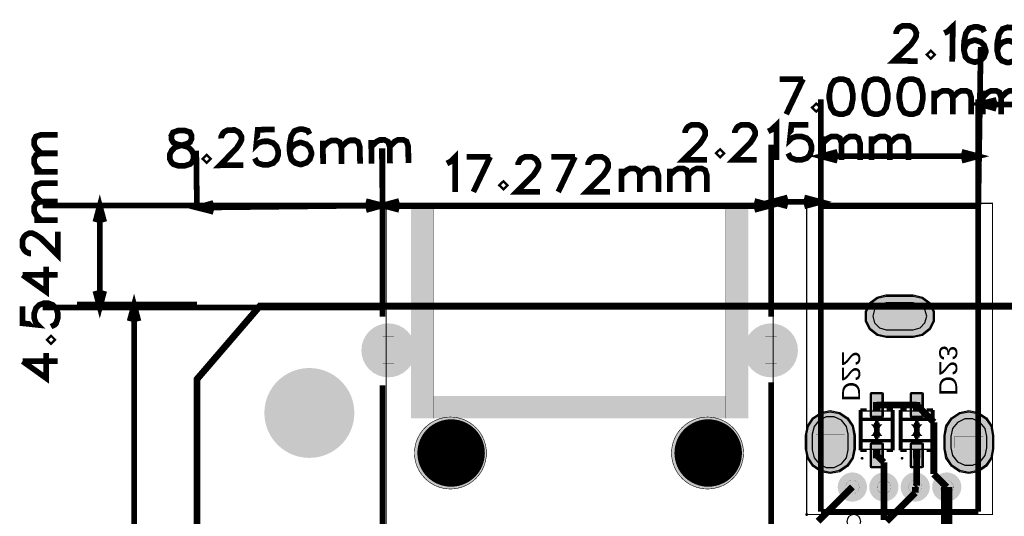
# Model space of a CAD drawing. Header units: millimetres. Extents: x -8 to 125, y -6 to 113.
# Tile 69 of 142: x -8 to 36, y 91 to 113. Entities that reach past the tile are written whole.
import ezdxf
from ezdxf.enums import TextEntityAlignment as Align

# ---------------------------------------------------------------- set-up
doc = ezdxf.new("R2010")
doc.units = ezdxf.units.MM
for name, color, linetype, true_color in [('Board Outline Layer', 7, 'Continuous', 0xff00ff), ('Bottom Layer', 7, 'Continuous', 0x0000ff), ('Bottom Paste Mask Layer', 7, 'Continuous', 0x800000), ('Bottom Silkscreen Layer', 7, 'Continuous', 0x66cc33), ('Bottom Solder Mask Layer', 7, 'Continuous', 0xaa00ff), ('Component Marking Layer', 7, 'Continuous', 0x66ffcc), ('Component Shape Layer', 7, 'Continuous', 0x00cccc), ('Document Layer', 7, 'Continuous', 0xffffff), ('Hole Layer', 7, 'Continuous', 0x222222), ('Multi-Layer', 7, 'Continuous', 0xc0c0c0), ('Pin Floating Layer', 7, 'Continuous', 0xff99ff), ('Pin Soldering Layer', 7, 'Continuous', 0xcc9999), ('Top Layer', 7, 'Continuous', 0xff0000), ('Top Paste Mask Layer', 7, 'Continuous', 0x808080), ('Top Silkscreen Layer', 7, 'Continuous', 0xffcc00), ('Top Solder Mask Layer', 7, 'Continuous', 0x800080)]:
    doc.layers.add(name, color=color, linetype=linetype, true_color=true_color)
doc.styles.get("Standard").update_dxf_attribs({"font": 'arial.ttf'})

msp = doc.modelspace()

# ---------------------------------------------------------------- hatches: boundary and pattern name
at = {"layer": 'Bottom Layer'}
for points in [[(30.652, 98.658), (30.262, 98.747), (29.949, 98.997), (29.775, 99.358), (29.775, 99.758), (29.949, 100.119), (30.262, 100.369), (30.652, 100.458), (31.852, 100.458), (32.243, 100.369), (32.556, 100.119), (32.73, 99.758), (32.73, 99.358), (32.556, 98.997), (32.243, 98.747), (31.852, 98.658)], [(7.363, 98.041, 1), (9.663, 98.041, 1)], [(24.373, 98.041, 1), (26.673, 98.041, 1)], [(29.981, 95.113), (30.471, 95.113), (30.471, 96.098), (29.981, 96.098)], [(31.759, 95.113), (32.249, 95.113), (32.249, 96.098), (31.759, 96.098)], [(27.111, 94.257), (27.191, 94.659), (27.419, 95), (27.759, 95.227), (28.161, 95.307), (28.563, 95.227), (28.903, 95), (29.131, 94.659), (29.211, 94.257), (29.211, 93.657), (29.131, 93.255), (28.903, 92.915), (28.563, 92.687), (28.161, 92.607), (27.759, 92.687), (27.419, 92.915), (27.191, 93.255), (27.111, 93.657)], [(33.273, 94.257), (33.353, 94.659), (33.581, 95), (33.921, 95.227), (34.323, 95.307), (34.725, 95.227), (35.066, 95), (35.293, 94.659), (35.373, 94.257), (35.373, 93.657), (35.293, 93.255), (35.066, 92.915), (34.725, 92.687), (34.323, 92.607), (33.921, 92.687), (33.581, 92.915), (33.353, 93.255), (33.273, 93.657)], [(29.981, 92.878), (30.471, 92.878), (30.471, 93.863), (29.981, 93.863)], [(31.759, 92.878), (32.249, 92.878), (32.249, 93.863), (31.759, 93.863)], [(28.544, 91.958, 1), (29.744, 91.958, 1)], [(29.944, 91.958, 1), (31.144, 91.958, 1)], [(31.341, 91.958, 1), (32.541, 91.958, 1)], [(32.74, 91.958, 1), (33.94, 91.958, 1)]]:
    msp.add_hatch(color=256, dxfattribs=at).paths.add_polyline_path(points)
at = {"layer": 'Bottom Paste Mask Layer'}
for points in [[(29.981, 95.113), (30.471, 95.113), (30.471, 96.098), (29.981, 96.098)], [(31.759, 95.113), (32.249, 95.113), (32.249, 96.098), (31.759, 96.098)], [(29.981, 92.878), (30.471, 92.878), (30.471, 93.863), (29.981, 93.863)], [(31.759, 92.878), (32.249, 92.878), (32.249, 93.863), (31.759, 93.863)]]:
    msp.add_hatch(color=256, dxfattribs=at).paths.add_polyline_path(points)
at = {"layer": 'Bottom Solder Mask Layer'}
for points in [[(29.981, 95.062), (30.471, 95.062), (30.507, 95.077), (30.522, 95.113), (30.522, 96.098), (30.507, 96.134), (30.471, 96.149), (29.981, 96.149), (29.945, 96.134), (29.93, 96.098), (29.93, 95.113), (29.945, 95.077)], [(31.759, 95.062), (32.249, 95.062), (32.285, 95.077), (32.3, 95.113), (32.3, 96.098), (32.285, 96.134), (32.249, 96.149), (31.759, 96.149), (31.723, 96.134), (31.708, 96.098), (31.708, 95.113), (31.723, 95.077)], [(29.981, 92.827), (30.471, 92.827), (30.507, 92.842), (30.522, 92.878), (30.522, 93.863), (30.507, 93.899), (30.471, 93.914), (29.981, 93.914), (29.945, 93.899), (29.93, 93.863), (29.93, 92.878), (29.945, 92.842)], [(31.759, 92.827), (32.249, 92.827), (32.285, 92.842), (32.3, 92.878), (32.3, 93.863), (32.285, 93.899), (32.249, 93.914), (31.759, 93.914), (31.723, 93.899), (31.708, 93.863), (31.708, 92.878), (31.723, 92.842)]]:
    msp.add_hatch(color=256, dxfattribs=at).paths.add_polyline_path(points)
at = {"layer": 'Component Marking Layer'}
for points in [[(29.516, 93.238, 1), (29.636, 93.238, 1)], [(31.294, 93.238, 1), (31.414, 93.238, 1)], [(27.051, 90.731, 1), (27.171, 90.731, 1)]]:
    msp.add_hatch(color=256, dxfattribs=at).paths.add_polyline_path(points)
at = {"layer": 'Document Layer'}
for points in [[(9.518, 104.511), (9.518, 95.011), (10.518, 95.011), (10.518, 104.511)], [(24.518, 104.511), (24.518, 95.011), (23.518, 95.011), (23.518, 104.511)], [(10.518, 95.011), (23.518, 95.011), (23.518, 96.011), (10.518, 96.011)], [(29.972, 94.742), (30.48, 94.742), (30.226, 94.488)], [(31.75, 94.742), (32.258, 94.742), (32.004, 94.488)], [(30.48, 94.234), (29.972, 94.234), (30.226, 94.488)], [(32.258, 94.234), (31.75, 94.234), (32.004, 94.488)]]:
    msp.add_hatch(color=256, dxfattribs=at).paths.add_polyline_path(points)
at = {"layer": 'Hole Layer'}
for points in [[(30.652, 100.158), (30.352, 100.077), (30.133, 99.858), (30.052, 99.558), (30.133, 99.258), (30.352, 99.038), (30.652, 98.958), (31.852, 98.958), (32.152, 99.038), (32.372, 99.258), (32.452, 99.558), (32.372, 99.858), (32.152, 100.077), (31.852, 100.158)], [(7.663, 98.041, 1), (9.363, 98.041, 1)], [(24.673, 98.041, 1), (26.373, 98.041, 1)], [(28.96, 94.308), (28.881, 94.655), (28.659, 94.934), (28.338, 95.088), (27.982, 95.088), (27.661, 94.934), (27.439, 94.655), (27.36, 94.308), (27.36, 93.608), (27.439, 93.261), (27.661, 92.983), (27.982, 92.828), (28.338, 92.828), (28.659, 92.983), (28.881, 93.261), (28.96, 93.608)], [(35.122, 94.208), (35.043, 94.555), (34.821, 94.834), (34.5, 94.988), (34.144, 94.988), (33.823, 94.834), (33.601, 94.555), (33.522, 94.208), (33.522, 93.708), (33.601, 93.361), (33.823, 93.083), (34.144, 92.928), (34.5, 92.928), (34.821, 93.083), (35.043, 93.361), (35.122, 93.708)], [(28.744, 91.958, 1), (29.544, 91.958, 1)], [(30.144, 91.958, 1), (30.944, 91.958, 1)], [(31.541, 91.958, 1), (32.341, 91.958, 1)], [(32.94, 91.958, 1), (33.74, 91.958, 1)]]:
    msp.add_hatch(color=256, dxfattribs=at).paths.add_polyline_path(points)
at = {"layer": 'Multi-Layer'}
for points in [[(30.652, 98.658), (30.262, 98.747), (29.949, 98.997), (29.775, 99.358), (29.775, 99.758), (29.949, 100.119), (30.262, 100.369), (30.652, 100.458), (31.852, 100.458), (32.243, 100.369), (32.556, 100.119), (32.73, 99.758), (32.73, 99.358), (32.556, 98.997), (32.243, 98.747), (31.852, 98.658)], [(30.652, 98.658), (30.262, 98.747), (29.949, 98.997), (29.775, 99.358), (29.775, 99.758), (29.949, 100.119), (30.262, 100.369), (30.652, 100.458), (31.852, 100.458), (32.243, 100.369), (32.556, 100.119), (32.73, 99.758), (32.73, 99.358), (32.556, 98.997), (32.243, 98.747), (31.852, 98.658)], [(30.652, 98.658), (30.262, 98.747), (29.949, 98.997), (29.775, 99.358), (29.775, 99.758), (29.949, 100.119), (30.262, 100.369), (30.652, 100.458), (31.852, 100.458), (32.243, 100.369), (32.556, 100.119), (32.73, 99.758), (32.73, 99.358), (32.556, 98.997), (32.243, 98.747), (31.852, 98.658)], [(7.363, 98.041, 1), (9.663, 98.041, 1)], [(7.363, 98.041, 1), (9.663, 98.041, 1)], [(7.363, 98.041, 1), (9.663, 98.041, 1)], [(24.373, 98.041, 1), (26.673, 98.041, 1)], [(24.373, 98.041, 1), (26.673, 98.041, 1)], [(24.373, 98.041, 1), (26.673, 98.041, 1)], [(3, 95.254, 1), (7, 95.254, 1)], [(9.673, 93.471, 1), (12.873, 93.471, 1)], [(21.103, 93.471, 1), (24.303, 93.471, 1)], [(27.111, 94.257), (27.191, 94.659), (27.419, 95), (27.759, 95.227), (28.161, 95.307), (28.563, 95.227), (28.903, 95), (29.131, 94.659), (29.211, 94.257), (29.211, 93.657), (29.131, 93.255), (28.903, 92.915), (28.563, 92.687), (28.161, 92.607), (27.759, 92.687), (27.419, 92.915), (27.191, 93.255), (27.111, 93.657)], [(27.111, 94.257), (27.191, 94.659), (27.419, 95), (27.759, 95.227), (28.161, 95.307), (28.563, 95.227), (28.903, 95), (29.131, 94.659), (29.211, 94.257), (29.211, 93.657), (29.131, 93.255), (28.903, 92.915), (28.563, 92.687), (28.161, 92.607), (27.759, 92.687), (27.419, 92.915), (27.191, 93.255), (27.111, 93.657)], [(27.111, 94.257), (27.191, 94.659), (27.419, 95), (27.759, 95.227), (28.161, 95.307), (28.563, 95.227), (28.903, 95), (29.131, 94.659), (29.211, 94.257), (29.211, 93.657), (29.131, 93.255), (28.903, 92.915), (28.563, 92.687), (28.161, 92.607), (27.759, 92.687), (27.419, 92.915), (27.191, 93.255), (27.111, 93.657)], [(33.273, 94.257), (33.353, 94.659), (33.581, 95), (33.921, 95.227), (34.323, 95.307), (34.725, 95.227), (35.066, 95), (35.293, 94.659), (35.373, 94.257), (35.373, 93.657), (35.293, 93.255), (35.066, 92.915), (34.725, 92.687), (34.323, 92.607), (33.921, 92.687), (33.581, 92.915), (33.353, 93.255), (33.273, 93.657)], [(33.273, 94.257), (33.353, 94.659), (33.581, 95), (33.921, 95.227), (34.323, 95.307), (34.725, 95.227), (35.066, 95), (35.293, 94.659), (35.373, 94.257), (35.373, 93.657), (35.293, 93.255), (35.066, 92.915), (34.725, 92.687), (34.323, 92.607), (33.921, 92.687), (33.581, 92.915), (33.353, 93.255), (33.273, 93.657)], [(33.273, 94.257), (33.353, 94.659), (33.581, 95), (33.921, 95.227), (34.323, 95.307), (34.725, 95.227), (35.066, 95), (35.293, 94.659), (35.373, 94.257), (35.373, 93.657), (35.293, 93.255), (35.066, 92.915), (34.725, 92.687), (34.323, 92.607), (33.921, 92.687), (33.581, 92.915), (33.353, 93.255), (33.273, 93.657)], [(28.544, 91.958, 1), (29.744, 91.958, 1)], [(28.544, 91.958, 1), (29.744, 91.958, 1)], [(28.544, 91.958, 1), (29.744, 91.958, 1)], [(29.944, 91.958, 1), (31.144, 91.958, 1)], [(29.944, 91.958, 1), (31.144, 91.958, 1)], [(29.944, 91.958, 1), (31.144, 91.958, 1)], [(31.341, 91.958, 1), (32.541, 91.958, 1)], [(31.341, 91.958, 1), (32.541, 91.958, 1)], [(31.341, 91.958, 1), (32.541, 91.958, 1)], [(32.74, 91.958, 1), (33.94, 91.958, 1)], [(32.74, 91.958, 1), (33.94, 91.958, 1)], [(32.74, 91.958, 1), (33.94, 91.958, 1)]]:
    msp.add_hatch(color=256, dxfattribs=at).paths.add_polyline_path(points)
at = {"layer": 'Pin Floating Layer'}
for points in [[(30.064, 95.328), (30.389, 95.328), (30.389, 95.448), (30.064, 95.448)], [(31.842, 95.328), (32.167, 95.328), (32.167, 95.448), (31.842, 95.448)], [(30.064, 93.528), (30.389, 93.528), (30.389, 93.648), (30.064, 93.648)], [(31.842, 93.528), (32.167, 93.528), (32.167, 93.648), (31.842, 93.648)]]:
    msp.add_hatch(color=256, dxfattribs=at).paths.add_polyline_path(points)
at = {"layer": 'Pin Soldering Layer'}
for points in [[(30.652, 100.038), (31.852, 100.038), (31.852, 99.078), (30.652, 99.078)], [(8.263, 97.441), (8.263, 98.641), (8.763, 98.641), (8.763, 97.441)], [(25.273, 97.441), (25.273, 98.641), (25.773, 98.641), (25.773, 97.441)], [(30.064, 95.438), (30.389, 95.438), (30.389, 95.738), (30.064, 95.738)], [(31.842, 95.438), (32.167, 95.438), (32.167, 95.738), (31.842, 95.738)], [(28.802, 94.308), (28.802, 93.608), (27.522, 93.608), (27.522, 94.308)], [(34.962, 94.208), (34.962, 93.708), (33.682, 93.708), (33.682, 94.208)], [(30.064, 93.238), (30.389, 93.238), (30.389, 93.538), (30.064, 93.538)], [(31.842, 93.238), (32.167, 93.238), (32.167, 93.538), (31.842, 93.538)], [(28.844, 91.958, 1), (29.444, 91.958, 1)], [(30.244, 91.958, 1), (30.844, 91.958, 1)], [(31.641, 91.958, 1), (32.241, 91.958, 1)], [(33.04, 91.958, 1), (33.64, 91.958, 1)]]:
    msp.add_hatch(color=256, dxfattribs=at).paths.add_polyline_path(points)
at = {"layer": 'Top Layer'}
for points in [[(30.652, 98.658), (30.262, 98.747), (29.949, 98.997), (29.775, 99.358), (29.775, 99.758), (29.949, 100.119), (30.262, 100.369), (30.652, 100.458), (31.852, 100.458), (32.243, 100.369), (32.556, 100.119), (32.73, 99.758), (32.73, 99.358), (32.556, 98.997), (32.243, 98.747), (31.852, 98.658)], [(7.363, 98.041, 1), (9.663, 98.041, 1)], [(24.373, 98.041, 1), (26.673, 98.041, 1)], [(27.111, 94.257), (27.191, 94.659), (27.419, 95), (27.759, 95.227), (28.161, 95.307), (28.563, 95.227), (28.903, 95), (29.131, 94.659), (29.211, 94.257), (29.211, 93.657), (29.131, 93.255), (28.903, 92.915), (28.563, 92.687), (28.161, 92.607), (27.759, 92.687), (27.419, 92.915), (27.191, 93.255), (27.111, 93.657)], [(33.273, 94.257), (33.353, 94.659), (33.581, 95), (33.921, 95.227), (34.323, 95.307), (34.725, 95.227), (35.066, 95), (35.293, 94.659), (35.373, 94.257), (35.373, 93.657), (35.293, 93.255), (35.066, 92.915), (34.725, 92.687), (34.323, 92.607), (33.921, 92.687), (33.581, 92.915), (33.353, 93.255), (33.273, 93.657)], [(28.544, 91.958, 1), (29.744, 91.958, 1)], [(29.944, 91.958, 1), (31.144, 91.958, 1)], [(31.341, 91.958, 1), (32.541, 91.958, 1)], [(32.74, 91.958, 1), (33.94, 91.958, 1)]]:
    msp.add_hatch(color=256, dxfattribs=at).paths.add_polyline_path(points)
at = {"layer": 'Top Paste Mask Layer'}
for points in [[(30.652, 98.658), (30.262, 98.747), (29.949, 98.997), (29.775, 99.358), (29.775, 99.758), (29.949, 100.119), (30.262, 100.369), (30.652, 100.458), (31.852, 100.458), (32.243, 100.369), (32.556, 100.119), (32.73, 99.758), (32.73, 99.358), (32.556, 98.997), (32.243, 98.747), (31.852, 98.658)], [(7.363, 98.041, 1), (9.663, 98.041, 1)], [(24.373, 98.041, 1), (26.673, 98.041, 1)], [(27.111, 94.257), (27.191, 94.659), (27.419, 95), (27.759, 95.227), (28.161, 95.307), (28.563, 95.227), (28.903, 95), (29.131, 94.659), (29.211, 94.257), (29.211, 93.657), (29.131, 93.255), (28.903, 92.915), (28.563, 92.687), (28.161, 92.607), (27.759, 92.687), (27.419, 92.915), (27.191, 93.255), (27.111, 93.657)], [(33.273, 94.257), (33.353, 94.659), (33.581, 95), (33.921, 95.227), (34.323, 95.307), (34.725, 95.227), (35.066, 95), (35.293, 94.659), (35.373, 94.257), (35.373, 93.657), (35.293, 93.255), (35.066, 92.915), (34.725, 92.687), (34.323, 92.607), (33.921, 92.687), (33.581, 92.915), (33.353, 93.255), (33.273, 93.657)], [(28.544, 91.958, 1), (29.744, 91.958, 1)], [(29.944, 91.958, 1), (31.144, 91.958, 1)], [(31.341, 91.958, 1), (32.541, 91.958, 1)], [(32.74, 91.958, 1), (33.94, 91.958, 1)]]:
    msp.add_hatch(color=256, dxfattribs=at).paths.add_polyline_path(points)
at = {"layer": 'Top Solder Mask Layer'}
for points in [[(30.652, 98.607), (30.24, 98.701), (29.909, 98.965), (29.725, 99.346), (29.725, 99.77), (29.909, 100.151), (30.24, 100.415), (30.652, 100.509), (31.852, 100.509), (32.265, 100.415), (32.596, 100.151), (32.779, 99.77), (32.779, 99.346), (32.596, 98.965), (32.265, 98.701), (31.852, 98.607)], [(7.312, 98.041, 1), (9.714, 98.041, 1)], [(24.322, 98.041, 1), (26.724, 98.041, 1)], [(27.06, 94.257), (27.144, 94.679), (27.383, 95.036), (27.74, 95.274), (28.161, 95.358), (28.582, 95.274), (28.939, 95.036), (29.178, 94.679), (29.262, 94.257), (29.262, 93.657), (29.178, 93.236), (28.939, 92.879), (28.582, 92.64), (28.161, 92.557), (27.74, 92.64), (27.383, 92.879), (27.144, 93.236), (27.06, 93.657)], [(33.222, 94.257), (33.306, 94.679), (33.545, 95.036), (33.902, 95.274), (34.323, 95.358), (34.744, 95.274), (35.101, 95.036), (35.34, 94.679), (35.424, 94.257), (35.424, 93.657), (35.34, 93.236), (35.101, 92.879), (34.744, 92.64), (34.323, 92.557), (33.902, 92.64), (33.545, 92.879), (33.306, 93.236), (33.222, 93.657)], [(28.493, 91.958, 1), (29.795, 91.958, 1)], [(29.893, 91.958, 1), (31.194, 91.958, 1)], [(31.29, 91.958, 1), (32.591, 91.958, 1)], [(32.689, 91.958, 1), (33.991, 91.958, 1)]]:
    msp.add_hatch(color=256, dxfattribs=at).paths.add_polyline_path(points)

# ---------------------------------------------------------------- linework, layer by layer
at = {"layer": 'Board Outline Layer', "const_width": 0.3}
msp.add_lwpolyline([(2.794, 100.008), (116.078, 100.008), (118.746, 97.536), (118.746, 3.262), (115.042, 0.008), (2.754, 0.008), (0, 3.262), (0, 96.754)], close=True, dxfattribs=at)
at = {"layer": 'Bottom Layer'}
for points in [[(30.652, 98.658), (30.262, 98.747), (29.949, 98.997), (29.775, 99.358), (29.775, 99.758), (29.949, 100.119), (30.262, 100.369), (30.652, 100.458), (31.852, 100.458), (32.243, 100.369), (32.556, 100.119), (32.73, 99.758), (32.73, 99.358), (32.556, 98.997), (32.243, 98.747), (31.852, 98.658)], [(29.981, 95.113), (30.471, 95.113), (30.471, 96.098), (29.981, 96.098)], [(31.759, 95.113), (32.249, 95.113), (32.249, 96.098), (31.759, 96.098)], [(27.111, 94.257), (27.191, 94.659), (27.419, 95), (27.759, 95.227), (28.161, 95.307), (28.563, 95.227), (28.903, 95), (29.131, 94.659), (29.211, 94.257), (29.211, 93.657), (29.131, 93.255), (28.903, 92.915), (28.563, 92.687), (28.161, 92.607), (27.759, 92.687), (27.419, 92.915), (27.191, 93.255), (27.111, 93.657)], [(33.273, 94.257), (33.353, 94.659), (33.581, 95), (33.921, 95.227), (34.323, 95.307), (34.725, 95.227), (35.066, 95), (35.293, 94.659), (35.373, 94.257), (35.373, 93.657), (35.293, 93.255), (35.066, 92.915), (34.725, 92.687), (34.323, 92.607), (33.921, 92.687), (33.581, 92.915), (33.353, 93.255), (33.273, 93.657)], [(29.981, 92.878), (30.471, 92.878), (30.471, 93.863), (29.981, 93.863)], [(31.759, 92.878), (32.249, 92.878), (32.249, 93.863), (31.759, 93.863)]]:
    msp.add_lwpolyline(points, close=True, dxfattribs=at)
for points, const_width in [([(32.004, 95.606), (30.226, 95.606)], 0.3), ([(32.766, 94.844), (32.004, 95.606)], 0.3), ([(32.766, 92.532), (32.766, 94.844)], 0.3), ([(30.544, 93.053), (30.226, 93.371)], 0.3), ([(32.004, 93.371), (32.004, 92.022)], 0.3), ([(30.544, 91.958), (30.544, 93.053)], 0.3), ([(33.34, 91.958), (32.766, 92.532)], 0.3), ([(29.144, 91.958), (27.62, 90.434)], 0.3), ([(32.004, 92.022), (31.941, 91.958)], 0.3), ([(31.941, 91.958), (31.941, 91.704)], 0.3), ([(33.34, 88.125), (33.34, 91.958)], 0.5), ([(31.941, 91.704), (30.66, 90.424)], 0.3)]:
    msp.add_lwpolyline(points, dxfattribs=dict(at, const_width=const_width))
at = {"layer": 'Bottom Paste Mask Layer'}
for points in [[(29.981, 95.113), (30.471, 95.113), (30.471, 96.098), (29.981, 96.098)], [(31.759, 95.113), (32.249, 95.113), (32.249, 96.098), (31.759, 96.098)], [(29.981, 92.878), (30.471, 92.878), (30.471, 93.863), (29.981, 93.863)], [(31.759, 92.878), (32.249, 92.878), (32.249, 93.863), (31.759, 93.863)]]:
    msp.add_lwpolyline(points, close=True, dxfattribs=at)
at = {"layer": 'Bottom Silkscreen Layer'}
for points, const_width in [([(29.5, 95.389), (29.778, 95.389)], 0.152), ([(29.5, 95.389), (29.5, 93.587)], 0.152), ([(29.5, 95.389), (29.778, 95.389)], 0.152), ([(29.5, 95.389), (29.5, 93.587)], 0.152), ([(30.952, 95.389), (30.674, 95.389)], 0.152), ([(30.952, 95.389), (30.674, 95.389)], 0.152), ([(30.952, 95.389), (30.952, 93.587)], 0.152), ([(30.952, 95.389), (30.952, 93.587)], 0.152), ([(31.278, 95.389), (31.556, 95.389)], 0.152), ([(31.278, 95.389), (31.278, 93.587)], 0.152), ([(31.278, 95.389), (31.556, 95.389)], 0.152), ([(31.278, 95.389), (31.278, 93.587)], 0.152), ([(32.73, 95.389), (32.452, 95.389)], 0.152), ([(32.73, 95.389), (32.452, 95.389)], 0.152), ([(32.73, 95.389), (32.73, 93.587)], 0.152), ([(32.73, 95.389), (32.73, 93.587)], 0.152), ([(29.5, 94.971), (30.952, 94.971)], 0.152), ([(29.5, 94.971), (30.952, 94.971)], 0.152), ([(30.226, 94.021), (30.229, 94.971)], 0.154), ([(30.226, 94.021), (30.229, 94.971)], 0.154), ([(31.278, 94.971), (32.73, 94.971)], 0.152), ([(31.278, 94.971), (32.73, 94.971)], 0.152), ([(32.004, 94.021), (32.007, 94.971)], 0.154), ([(32.004, 94.021), (32.007, 94.971)], 0.154), ([(30.353, 94.742), (30.099, 94.742)], 0.154), ([(30.099, 94.742), (30.223, 94.49)], 0.154), ([(30.353, 94.742), (30.099, 94.742)], 0.154), ([(30.099, 94.742), (30.223, 94.49)], 0.154), ([(30.353, 94.488), (30.099, 94.488)], 0.154), ([(30.353, 94.488), (30.099, 94.488)], 0.154), ([(30.226, 94.485), (30.099, 94.234)], 0.154), ([(30.226, 94.485), (30.099, 94.234)], 0.154), ([(30.226, 94.491), (30.353, 94.742)], 0.154), ([(30.226, 94.491), (30.353, 94.742)], 0.154), ([(30.226, 94.615), (30.226, 94.485)], 0.154), ([(30.226, 94.615), (30.226, 94.485)], 0.154), ([(30.226, 94.361), (30.226, 94.491)], 0.154), ([(30.226, 94.361), (30.226, 94.491)], 0.154), ([(30.353, 94.234), (30.229, 94.486)], 0.154), ([(30.353, 94.234), (30.229, 94.486)], 0.154), ([(32.131, 94.742), (31.877, 94.742)], 0.154), ([(31.877, 94.742), (32.001, 94.49)], 0.154), ([(32.131, 94.742), (31.877, 94.742)], 0.154), ([(31.877, 94.742), (32.001, 94.49)], 0.154), ([(32.131, 94.488), (31.877, 94.488)], 0.154), ([(32.131, 94.488), (31.877, 94.488)], 0.154), ([(32.004, 94.485), (31.877, 94.234)], 0.154), ([(32.004, 94.485), (31.877, 94.234)], 0.154), ([(32.004, 94.491), (32.131, 94.742)], 0.154), ([(32.004, 94.491), (32.131, 94.742)], 0.154), ([(32.004, 94.615), (32.004, 94.485)], 0.154), ([(32.004, 94.615), (32.004, 94.485)], 0.154), ([(32.004, 94.361), (32.004, 94.491)], 0.154), ([(32.004, 94.361), (32.004, 94.491)], 0.154), ([(32.131, 94.234), (32.007, 94.486)], 0.154), ([(32.131, 94.234), (32.007, 94.486)], 0.154), ([(30.099, 94.234), (30.353, 94.234)], 0.154), ([(30.099, 94.234), (30.353, 94.234)], 0.154), ([(31.877, 94.234), (32.131, 94.234)], 0.154), ([(31.877, 94.234), (32.131, 94.234)], 0.154), ([(29.5, 94.021), (30.952, 94.021)], 0.152), ([(29.5, 94.021), (30.952, 94.021)], 0.152), ([(31.278, 94.021), (32.73, 94.021)], 0.152), ([(31.278, 94.021), (32.73, 94.021)], 0.152), ([(29.5, 93.587), (29.778, 93.587)], 0.152), ([(29.5, 93.587), (29.778, 93.587)], 0.152), ([(30.952, 93.587), (30.674, 93.587)], 0.152), ([(30.952, 93.587), (30.674, 93.587)], 0.152), ([(31.278, 93.587), (31.556, 93.587)], 0.152), ([(31.278, 93.587), (31.556, 93.587)], 0.152), ([(32.73, 93.587), (32.452, 93.587)], 0.152), ([(32.73, 93.587), (32.452, 93.587)], 0.152)]:
    msp.add_lwpolyline(points, dxfattribs=dict(at, const_width=const_width))
at = {"layer": 'Bottom Solder Mask Layer'}
for points in [[(29.981, 95.062), (30.471, 95.062), (30.507, 95.077), (30.522, 95.113), (30.522, 96.098), (30.507, 96.134), (30.471, 96.149), (29.981, 96.149), (29.945, 96.134), (29.93, 96.098), (29.93, 95.113), (29.945, 95.077)], [(31.759, 95.062), (32.249, 95.062), (32.285, 95.077), (32.3, 95.113), (32.3, 96.098), (32.285, 96.134), (32.249, 96.149), (31.759, 96.149), (31.723, 96.134), (31.708, 96.098), (31.708, 95.113), (31.723, 95.077)], [(29.981, 92.827), (30.471, 92.827), (30.507, 92.842), (30.522, 92.878), (30.522, 93.863), (30.507, 93.899), (30.471, 93.914), (29.981, 93.914), (29.945, 93.899), (29.93, 93.863), (29.93, 92.878), (29.945, 92.842)], [(31.759, 92.827), (32.249, 92.827), (32.285, 92.842), (32.3, 92.878), (32.3, 93.863), (32.285, 93.899), (32.249, 93.914), (31.759, 93.914), (31.723, 93.899), (31.708, 93.863), (31.708, 92.878), (31.723, 92.842)]]:
    msp.add_lwpolyline(points, close=True, dxfattribs=at)
at = {"layer": 'Component Marking Layer', "const_width": 0.00508}
for points in [[(29.516, 93.238, 1), (29.636, 93.238, 1)], [(31.294, 93.238, 1), (31.414, 93.238, 1)], [(27.051, 90.731, 1), (27.171, 90.731, 1)]]:
    msp.add_lwpolyline(points, format="xyb", close=True, dxfattribs=at)
at = {"layer": 'Component Shape Layer', "const_width": 0.0508}
for points in [[(8.418, 75.861), (8.418, 104.361), (25.618, 104.361), (25.618, 75.861)], [(8.418, 75.861), (8.418, 104.361), (25.618, 104.361), (25.618, 75.861)], [(35.373, 90.731), (27.111, 90.731), (27.111, 104.585), (35.373, 104.585)], [(35.373, 90.731), (27.111, 90.731), (27.111, 104.585), (35.373, 104.585)], [(29.576, 93.638), (30.876, 93.638), (30.876, 95.338), (29.576, 95.338)], [(29.576, 93.638), (30.876, 93.638), (30.876, 95.338), (29.576, 95.338)], [(31.354, 93.638), (32.654, 93.638), (32.654, 95.338), (31.354, 95.338)], [(31.354, 93.638), (32.654, 93.638), (32.654, 95.338), (31.354, 95.338)]]:
    msp.add_lwpolyline(points, close=True, dxfattribs=at)
at = {"layer": 'Document Layer', "const_width": 0.254}
for points in [[(31.089, 112.121), (31.09, 112.195), (31.169, 112.344), (31.243, 112.416), (31.394, 112.488), (31.691, 112.483), (31.84, 112.407), (31.915, 112.332), (31.987, 112.181), (31.984, 112.031), (31.908, 111.883), (31.755, 111.661), (30.997, 110.929), (32.041, 110.913)], [(33.231, 112.162), (33.382, 112.234), (33.609, 112.454), (33.585, 110.889)], [(35.01, 112.209), (34.939, 112.36), (34.716, 112.437), (34.566, 112.439), (34.342, 112.369), (34.188, 112.148), (34.109, 111.775), (34.103, 111.402), (34.173, 111.104), (34.32, 110.952), (34.543, 110.875), (34.619, 110.873), (34.843, 110.944), (34.993, 111.091), (35.073, 111.314), (35.074, 111.387), (35.001, 111.612), (34.856, 111.764), (34.633, 111.841), (34.557, 111.842), (34.333, 111.772), (34.181, 111.624), (34.103, 111.402)], [(36.491, 112.186), (36.419, 112.337), (36.197, 112.414), (36.047, 112.417), (35.822, 112.346), (35.669, 112.125), (35.59, 111.753), (35.584, 111.38), (35.653, 111.081), (35.801, 110.929), (36.023, 110.852), (36.097, 110.851), (36.324, 110.921), (36.474, 111.069), (36.553, 111.291), (36.554, 111.365), (36.481, 111.589), (36.336, 111.741), (36.112, 111.819), (36.038, 111.82), (35.813, 111.749), (35.661, 111.602), (35.584, 111.38)], [(34.742, 104.458), (34.85, 111.541)], [(25.905, 110.114), (26.949, 110.114)], [(26.949, 110.114), (26.205, 108.55)], [(32.786, 109.594), (32.786, 108.55)], [(32.786, 109.294), (33.01, 109.517), (33.16, 109.594), (33.383, 109.594), (33.533, 109.517), (33.607, 109.294), (33.607, 108.55)], [(33.607, 109.294), (33.83, 109.517), (33.98, 109.594), (34.204, 109.594), (34.353, 109.517), (34.427, 109.294), (34.427, 108.55)], [(34.938, 109.594), (34.938, 108.55)], [(34.938, 109.294), (35.161, 109.517), (35.311, 109.594), (35.535, 109.594), (35.684, 109.517), (35.758, 109.294), (35.758, 108.55)], [(35.758, 109.294), (35.982, 109.517), (36.131, 109.594), (36.355, 109.594), (36.505, 109.517), (36.578, 109.294), (36.578, 108.55)], [(27.742, 104.458), (27.742, 109.22)], [(34.811, 109.001), (35.55, 109.187), (34.811, 109.001), (35.544, 108.792)], [(34.742, 104.458), (34.742, 109.22)], [(34.811, 109.001), (36.977, 108.968)], [(21.707, 107.711), (21.707, 107.785), (21.783, 107.935), (21.857, 108.009), (22.007, 108.082), (22.304, 108.082), (22.454, 108.009), (22.53, 107.935), (22.604, 107.785), (22.604, 107.635), (22.53, 107.485), (22.38, 107.262), (21.633, 106.518), (22.677, 106.518)], [(23.922, 107.711), (23.922, 107.785), (23.998, 107.935), (24.072, 108.009), (24.221, 108.082), (24.519, 108.082), (24.669, 108.009), (24.745, 107.935), (24.818, 107.785), (24.818, 107.635), (24.745, 107.485), (24.595, 107.262), (23.848, 106.518), (24.892, 106.518)], [(25.403, 107.785), (25.552, 107.859), (25.776, 108.082), (25.776, 106.518)], [(27.183, 108.082), (26.436, 108.082), (26.363, 107.412), (26.436, 107.485), (26.66, 107.562), (26.883, 107.562), (27.107, 107.485), (27.257, 107.338), (27.33, 107.115), (27.33, 106.965), (27.257, 106.741), (27.107, 106.591), (26.883, 106.518), (26.66, 106.518), (26.436, 106.591), (26.363, 106.665), (26.287, 106.815)], [(-6.932, 106.81), (-7.155, 107.034), (-7.231, 107.184), (-7.231, 107.407), (-7.155, 107.557), (-6.932, 107.631), (-6.187, 107.631)], [(1.081, 107.47), (1.08, 107.544), (1.155, 107.695), (1.227, 107.769), (1.376, 107.845), (1.673, 107.848), (1.824, 107.776), (1.901, 107.703), (1.977, 107.554), (1.978, 107.404), (1.906, 107.254), (1.759, 107.029), (1.021, 106.276), (2.065, 106.288)], [(3.454, 107.869), (2.707, 107.86), (2.641, 107.189), (2.714, 107.263), (2.937, 107.342), (3.16, 107.345), (3.385, 107.271), (3.536, 107.125), (3.615, 106.903), (3.617, 106.753), (3.543, 106.529), (3.395, 106.377), (3.172, 106.301), (2.949, 106.298), (2.725, 106.369), (2.65, 106.442), (2.572, 106.591)], [(5.011, 107.663), (4.935, 107.812), (4.711, 107.883), (4.561, 107.882), (4.339, 107.805), (4.191, 107.58), (4.122, 107.206), (4.126, 106.833), (4.203, 106.536), (4.355, 106.388), (4.579, 106.317), (4.653, 106.318), (4.876, 106.394), (5.024, 106.546), (5.095, 106.77), (5.094, 106.844), (5.018, 107.066), (4.866, 107.215), (4.642, 107.286), (4.568, 107.285), (4.346, 107.208), (4.197, 107.057), (4.126, 106.833)], [(5.598, 107.373), (5.611, 106.329)], [(5.602, 107.073), (5.825, 107.299), (5.972, 107.377), (6.195, 107.38), (6.346, 107.305), (6.425, 107.083), (6.434, 106.339)], [(6.425, 107.083), (6.646, 107.309), (6.792, 107.387), (7.018, 107.389), (7.166, 107.315), (7.245, 107.092), (7.254, 106.348)], [(7.752, 107.398), (7.764, 106.354)], [(7.756, 107.098), (7.977, 107.324), (8.126, 107.402), (8.349, 107.405), (8.497, 107.33), (8.576, 107.108), (8.585, 106.364)], [(8.576, 107.108), (8.797, 107.334), (8.946, 107.412), (9.169, 107.414), (9.32, 107.34), (9.396, 107.117), (9.405, 106.373)], [(25.527, 104.49), (25.527, 107.188)], [(27.742, 104.458), (27.742, 107.188)], [(27.841, 107.562), (27.841, 106.518)], [(27.841, 107.262), (28.067, 107.485), (28.214, 107.562), (28.438, 107.562), (28.588, 107.485), (28.664, 107.262), (28.664, 106.518)], [(28.664, 107.262), (28.887, 107.485), (29.035, 107.562), (29.261, 107.562), (29.408, 107.485), (29.484, 107.262), (29.484, 106.518)], [(29.995, 107.562), (29.995, 106.518)], [(29.995, 107.262), (30.218, 107.485), (30.368, 107.562), (30.592, 107.562), (30.739, 107.485), (30.815, 107.262), (30.815, 106.518)], [(30.815, 107.262), (31.039, 107.485), (31.189, 107.562), (31.412, 107.562), (31.562, 107.485), (31.636, 107.262), (31.636, 106.518)], [(-6.932, 105.99), (-7.155, 106.214), (-7.231, 106.363), (-7.231, 106.587), (-7.155, 106.737), (-6.932, 106.81), (-6.187, 106.81)], [(0, 104.394), (-0.03, 106.934)], [(8.255, 104.49), (8.225, 107.03)], [(8.255, 104.49), (8.255, 107.03)], [(11.113, 106.357), (11.262, 106.431), (11.486, 106.654), (11.486, 105.09)], [(25.527, 104.49), (25.527, 107.03)], [(27.742, 106.68), (28.478, 106.877), (27.742, 106.68), (28.478, 106.483)], [(34.742, 106.68), (34.006, 106.877), (34.742, 106.68), (34.006, 106.483)], [(11.996, 106.654), (13.04, 106.654)], [(13.04, 106.654), (12.294, 105.09)], [(14.285, 106.283), (14.285, 106.357), (14.361, 106.507), (14.435, 106.581), (14.585, 106.654), (14.882, 106.654), (15.032, 106.581), (15.105, 106.507), (15.182, 106.357), (15.182, 106.207), (15.105, 106.057), (14.958, 105.834), (14.211, 105.09), (15.255, 105.09)], [(15.766, 106.654), (16.81, 106.654)], [(16.81, 106.654), (16.066, 105.09)], [(17.396, 106.283), (17.396, 106.357), (17.47, 106.507), (17.546, 106.581), (17.694, 106.654), (17.993, 106.654), (18.143, 106.581), (18.217, 106.507), (18.291, 106.357), (18.291, 106.207), (18.217, 106.057), (18.067, 105.834), (17.32, 105.09), (18.367, 105.09)], [(27.742, 106.68), (34.742, 106.68)], [(-7.231, 105.99), (-6.187, 105.99)], [(18.877, 106.134), (18.877, 105.09)], [(18.877, 105.834), (19.101, 106.057), (19.251, 106.134), (19.474, 106.134), (19.622, 106.057), (19.698, 105.834), (19.698, 105.09)], [(19.698, 105.834), (19.921, 106.057), (20.071, 106.134), (20.295, 106.134), (20.445, 106.057), (20.518, 105.834), (20.518, 105.09)], [(21.029, 106.134), (21.029, 105.09)], [(21.029, 105.834), (21.252, 106.057), (21.402, 106.134), (21.626, 106.134), (21.775, 106.057), (21.849, 105.834), (21.849, 105.09)], [(21.849, 105.834), (22.073, 106.057), (22.223, 106.134), (22.446, 106.134), (22.596, 106.057), (22.67, 105.834), (22.67, 105.09)], [(-6.932, 104.659), (-7.155, 104.883), (-7.231, 105.032), (-7.231, 105.256), (-7.155, 105.403), (-6.932, 105.479), (-6.187, 105.479)], [(-6.932, 103.839), (-7.155, 104.062), (-7.231, 104.209), (-7.231, 104.436), (-7.155, 104.583), (-6.932, 104.659), (-6.187, 104.659)], [(-4.318, 104.49), (-4.121, 103.754), (-4.318, 104.49), (-4.515, 103.754)], [(0, 104.394), (0.734, 104.6), (0, 104.394), (0.738, 104.206)], [(8.255, 104.49), (7.517, 104.679), (8.255, 104.49), (7.521, 104.284)], [(8.255, 104.49), (8.991, 104.687), (8.255, 104.49), (8.991, 104.293)], [(25.527, 104.49), (24.791, 104.687), (25.527, 104.49), (24.791, 104.293)], [(25.527, 104.648), (26.263, 104.845), (25.527, 104.648), (26.263, 104.451)], [(25.527, 104.648), (27.742, 104.648)], [(27.742, 104.648), (27.006, 104.845), (27.742, 104.648), (27.006, 104.451)], [(8.255, 104.49), (-6.858, 104.49)], [(-4.318, 104.49), (-4.318, 99.949)], [(0, 104.394), (8.255, 104.49)], [(8.255, 104.49), (11.036, 104.49)], [(22.746, 104.49), (25.527, 104.49)], [(-7.231, 103.839), (-6.187, 103.839)], [(-7.381, 102.358), (-7.455, 102.358), (-7.605, 102.431), (-7.678, 102.505), (-7.752, 102.655), (-7.752, 102.955), (-7.678, 103.102), (-7.605, 103.178), (-7.455, 103.252), (-7.305, 103.252), (-7.155, 103.178), (-6.932, 103.028), (-6.187, 102.282), (-6.187, 103.328)], [(-7.752, 101.398), (-6.708, 100.653), (-6.708, 101.771)], [(-7.752, 101.398), (-6.187, 101.398)], [(-4.318, 99.949), (-4.121, 100.685), (-4.318, 99.949), (-4.515, 100.685)], [(-7.752, 99.993), (-7.752, 99.246), (-7.082, 99.173), (-7.155, 99.246), (-7.231, 99.47), (-7.231, 99.693), (-7.155, 99.919), (-7.008, 100.067), (-6.784, 100.143), (-6.634, 100.143), (-6.411, 100.067), (-6.261, 99.919), (-6.187, 99.693), (-6.187, 99.47), (-6.261, 99.246), (-6.335, 99.173), (-6.485, 99.096)], [(-2.794, 100.076), (-2.991, 99.34), (-2.794, 100.076), (-2.597, 99.34)], [(8.255, 99.949), (-6.858, 99.949)], [(0, 100.076), (-5.334, 100.076)], [(-2.794, 56.633), (-2.794, 100.076)], [(-7.752, 97.555), (-6.708, 96.808), (-6.708, 97.928)], [(-7.752, 97.555), (-6.187, 97.555)]]:
    msp.add_lwpolyline(points, dxfattribs=at)
at = {"layer": 'Document Layer'}
for points, const_width in [([(32.633, 111.275), (32.556, 111.202), (32.631, 111.127), (32.706, 111.2)], 0.254), ([(28.567, 110.114), (28.344, 110.041), (28.194, 109.817), (28.12, 109.444), (28.12, 109.22), (28.194, 108.847), (28.344, 108.623), (28.567, 108.55), (28.717, 108.55), (28.941, 108.623), (29.091, 108.847), (29.164, 109.22), (29.164, 109.444), (29.091, 109.817), (28.941, 110.041), (28.717, 110.114)], 0.254), ([(30.124, 110.114), (29.898, 110.041), (29.751, 109.817), (29.675, 109.444), (29.675, 109.22), (29.751, 108.847), (29.898, 108.623), (30.124, 108.55), (30.272, 108.55), (30.495, 108.623), (30.645, 108.847), (30.721, 109.22), (30.721, 109.444), (30.645, 109.817), (30.495, 110.041), (30.272, 110.114)], 0.254), ([(31.679, 110.114), (31.455, 110.041), (31.305, 109.817), (31.232, 109.444), (31.232, 109.22), (31.305, 108.847), (31.455, 108.623), (31.679, 108.55), (31.829, 108.55), (32.052, 108.623), (32.2, 108.847), (32.276, 109.22), (32.276, 109.444), (32.2, 109.817), (32.052, 110.041), (31.829, 110.114)], 0.254), ([(27.536, 108.92), (27.46, 108.847), (27.536, 108.773), (27.61, 108.847)], 0.254), ([(-0.838, 107.819), (-1.061, 107.743), (-1.136, 107.592), (-1.134, 107.444), (-1.056, 107.296), (-0.905, 107.221), (-0.607, 107.151), (-0.383, 107.08), (-0.231, 106.932), (-0.156, 106.783), (-0.153, 106.559), (-0.225, 106.408), (-0.298, 106.334), (-0.523, 106.258), (-0.82, 106.254), (-1.045, 106.325), (-1.122, 106.398), (-1.197, 106.547), (-1.2, 106.771), (-1.128, 106.921), (-0.98, 107.073), (-0.757, 107.149), (-0.458, 107.226), (-0.309, 107.304), (-0.237, 107.455), (-0.239, 107.602), (-0.314, 107.751), (-0.541, 107.822)], 0.254), ([(23.264, 106.888), (23.188, 106.815), (23.264, 106.741), (23.338, 106.815)], 0.254), ([(0.433, 106.64), (0.357, 106.565), (0.434, 106.492), (0.507, 106.567)], 0.254), ([(13.627, 105.461), (13.551, 105.387), (13.627, 105.313), (13.701, 105.387)], 0.254), ([(9.518, 104.511), (9.518, 95.011), (10.518, 95.011), (10.518, 104.511)], 0.00508), ([(9.518, 104.511), (9.518, 95.011), (10.518, 95.011), (10.518, 104.511)], 0.00508), ([(24.518, 104.511), (24.518, 95.011), (23.518, 95.011), (23.518, 104.511)], 0.00508), ([(24.518, 104.511), (24.518, 95.011), (23.518, 95.011), (23.518, 104.511)], 0.00508), ([(-6.558, 98.512), (-6.485, 98.439), (-6.411, 98.512), (-6.485, 98.586)], 0.254), ([(10.518, 95.011), (23.518, 95.011), (23.518, 96.011), (10.518, 96.011)], 0.00508), ([(10.518, 95.011), (23.518, 95.011), (23.518, 96.011), (10.518, 96.011)], 0.00508), ([(29.972, 94.742), (30.48, 94.742), (30.226, 94.488)], 0.00508), ([(29.972, 94.742), (30.48, 94.742), (30.226, 94.488)], 0.00508), ([(31.75, 94.742), (32.258, 94.742), (32.004, 94.488)], 0.00508), ([(31.75, 94.742), (32.258, 94.742), (32.004, 94.488)], 0.00508), ([(30.48, 94.234), (29.972, 94.234), (30.226, 94.488)], 0.00508), ([(30.48, 94.234), (29.972, 94.234), (30.226, 94.488)], 0.00508), ([(32.258, 94.234), (31.75, 94.234), (32.004, 94.488)], 0.00508), ([(32.258, 94.234), (31.75, 94.234), (32.004, 94.488)], 0.00508)]:
    msp.add_lwpolyline(points, close=True, dxfattribs=dict(at, const_width=const_width))
at = {"layer": 'Document Layer', "const_width": 1.5}
for points in [[(10.553, 93.471, 1), (12.053, 93.471, 1)], [(10.553, 93.471, 1), (12.053, 93.471, 1)], [(21.983, 93.471, 1), (23.483, 93.471, 1)], [(21.983, 93.471, 1), (23.483, 93.471, 1)]]:
    msp.add_lwpolyline(points, format="xyb", close=True, dxfattribs=at)
at = {"layer": 'Hole Layer'}
for points in [[(30.652, 100.158), (30.352, 100.077), (30.133, 99.858), (30.052, 99.558), (30.133, 99.258), (30.352, 99.038), (30.652, 98.958), (31.852, 98.958), (32.152, 99.038), (32.372, 99.258), (32.452, 99.558), (32.372, 99.858), (32.152, 100.077), (31.852, 100.158)], [(28.96, 94.308), (28.881, 94.655), (28.659, 94.934), (28.338, 95.088), (27.982, 95.088), (27.661, 94.934), (27.439, 94.655), (27.36, 94.308), (27.36, 93.608), (27.439, 93.261), (27.661, 92.983), (27.982, 92.828), (28.338, 92.828), (28.659, 92.983), (28.881, 93.261), (28.96, 93.608)], [(35.122, 94.208), (35.043, 94.555), (34.821, 94.834), (34.5, 94.988), (34.144, 94.988), (33.823, 94.834), (33.601, 94.555), (33.522, 94.208), (33.522, 93.708), (33.601, 93.361), (33.823, 93.083), (34.144, 92.928), (34.5, 92.928), (34.821, 93.083), (35.043, 93.361), (35.122, 93.708)]]:
    msp.add_lwpolyline(points, close=True, dxfattribs=at)
at = {"layer": 'Multi-Layer'}
for points in [[(30.652, 98.658), (30.262, 98.747), (29.949, 98.997), (29.775, 99.358), (29.775, 99.758), (29.949, 100.119), (30.262, 100.369), (30.652, 100.458), (31.852, 100.458), (32.243, 100.369), (32.556, 100.119), (32.73, 99.758), (32.73, 99.358), (32.556, 98.997), (32.243, 98.747), (31.852, 98.658)], [(30.652, 98.658), (30.262, 98.747), (29.949, 98.997), (29.775, 99.358), (29.775, 99.758), (29.949, 100.119), (30.262, 100.369), (30.652, 100.458), (31.852, 100.458), (32.243, 100.369), (32.556, 100.119), (32.73, 99.758), (32.73, 99.358), (32.556, 98.997), (32.243, 98.747), (31.852, 98.658)], [(30.652, 98.658), (30.262, 98.747), (29.949, 98.997), (29.775, 99.358), (29.775, 99.758), (29.949, 100.119), (30.262, 100.369), (30.652, 100.458), (31.852, 100.458), (32.243, 100.369), (32.556, 100.119), (32.73, 99.758), (32.73, 99.358), (32.556, 98.997), (32.243, 98.747), (31.852, 98.658)], [(27.111, 94.257), (27.191, 94.659), (27.419, 95), (27.759, 95.227), (28.161, 95.307), (28.563, 95.227), (28.903, 95), (29.131, 94.659), (29.211, 94.257), (29.211, 93.657), (29.131, 93.255), (28.903, 92.915), (28.563, 92.687), (28.161, 92.607), (27.759, 92.687), (27.419, 92.915), (27.191, 93.255), (27.111, 93.657)], [(27.111, 94.257), (27.191, 94.659), (27.419, 95), (27.759, 95.227), (28.161, 95.307), (28.563, 95.227), (28.903, 95), (29.131, 94.659), (29.211, 94.257), (29.211, 93.657), (29.131, 93.255), (28.903, 92.915), (28.563, 92.687), (28.161, 92.607), (27.759, 92.687), (27.419, 92.915), (27.191, 93.255), (27.111, 93.657)], [(27.111, 94.257), (27.191, 94.659), (27.419, 95), (27.759, 95.227), (28.161, 95.307), (28.563, 95.227), (28.903, 95), (29.131, 94.659), (29.211, 94.257), (29.211, 93.657), (29.131, 93.255), (28.903, 92.915), (28.563, 92.687), (28.161, 92.607), (27.759, 92.687), (27.419, 92.915), (27.191, 93.255), (27.111, 93.657)], [(33.273, 94.257), (33.353, 94.659), (33.581, 95), (33.921, 95.227), (34.323, 95.307), (34.725, 95.227), (35.066, 95), (35.293, 94.659), (35.373, 94.257), (35.373, 93.657), (35.293, 93.255), (35.066, 92.915), (34.725, 92.687), (34.323, 92.607), (33.921, 92.687), (33.581, 92.915), (33.353, 93.255), (33.273, 93.657)], [(33.273, 94.257), (33.353, 94.659), (33.581, 95), (33.921, 95.227), (34.323, 95.307), (34.725, 95.227), (35.066, 95), (35.293, 94.659), (35.373, 94.257), (35.373, 93.657), (35.293, 93.255), (35.066, 92.915), (34.725, 92.687), (34.323, 92.607), (33.921, 92.687), (33.581, 92.915), (33.353, 93.255), (33.273, 93.657)], [(33.273, 94.257), (33.353, 94.659), (33.581, 95), (33.921, 95.227), (34.323, 95.307), (34.725, 95.227), (35.066, 95), (35.293, 94.659), (35.373, 94.257), (35.373, 93.657), (35.293, 93.255), (35.066, 92.915), (34.725, 92.687), (34.323, 92.607), (33.921, 92.687), (33.581, 92.915), (33.353, 93.255), (33.273, 93.657)]]:
    msp.add_lwpolyline(points, close=True, dxfattribs=at)
at = {"layer": 'Multi-Layer', "const_width": 0.0254}
for points in [[(9.673, 93.471, 1), (12.873, 93.471, 1)], [(21.103, 93.471, 1), (24.303, 93.471, 1)]]:
    msp.add_lwpolyline(points, format="xyb", close=True, dxfattribs=at)
at = {"layer": 'Multi-Layer'}
msp.add_lwpolyline([(28.9, 90.424, 1), (29.52, 90.424, 1)], format="xyb", close=True, dxfattribs=at)
at = {"layer": 'Pin Floating Layer', "const_width": 0.00508}
for points in [[(30.064, 95.328), (30.389, 95.328), (30.389, 95.448), (30.064, 95.448)], [(30.064, 95.328), (30.389, 95.328), (30.389, 95.448), (30.064, 95.448)], [(31.842, 95.328), (32.167, 95.328), (32.167, 95.448), (31.842, 95.448)], [(31.842, 95.328), (32.167, 95.328), (32.167, 95.448), (31.842, 95.448)], [(30.064, 93.528), (30.389, 93.528), (30.389, 93.648), (30.064, 93.648)], [(30.064, 93.528), (30.389, 93.528), (30.389, 93.648), (30.064, 93.648)], [(31.842, 93.528), (32.167, 93.528), (32.167, 93.648), (31.842, 93.648)], [(31.842, 93.528), (32.167, 93.528), (32.167, 93.648), (31.842, 93.648)]]:
    msp.add_lwpolyline(points, close=True, dxfattribs=at)
at = {"layer": 'Pin Soldering Layer', "const_width": 0.00508}
for points in [[(30.652, 100.038), (31.852, 100.038), (31.852, 99.078), (30.652, 99.078)], [(30.652, 100.038), (31.852, 100.038), (31.852, 99.078), (30.652, 99.078)], [(8.263, 97.441), (8.263, 98.641), (8.763, 98.641), (8.763, 97.441)], [(8.263, 97.441), (8.263, 98.641), (8.763, 98.641), (8.763, 97.441)], [(25.273, 97.441), (25.273, 98.641), (25.773, 98.641), (25.773, 97.441)], [(25.273, 97.441), (25.273, 98.641), (25.773, 98.641), (25.773, 97.441)], [(30.064, 95.438), (30.389, 95.438), (30.389, 95.738), (30.064, 95.738)], [(30.064, 95.438), (30.389, 95.438), (30.389, 95.738), (30.064, 95.738)], [(31.842, 95.438), (32.167, 95.438), (32.167, 95.738), (31.842, 95.738)], [(31.842, 95.438), (32.167, 95.438), (32.167, 95.738), (31.842, 95.738)], [(28.802, 94.308), (28.802, 93.608), (27.522, 93.608), (27.522, 94.308)], [(28.802, 94.308), (28.802, 93.608), (27.522, 93.608), (27.522, 94.308)], [(34.962, 94.208), (34.962, 93.708), (33.682, 93.708), (33.682, 94.208)], [(34.962, 94.208), (34.962, 93.708), (33.682, 93.708), (33.682, 94.208)], [(30.064, 93.238), (30.389, 93.238), (30.389, 93.538), (30.064, 93.538)], [(30.064, 93.238), (30.389, 93.238), (30.389, 93.538), (30.064, 93.538)], [(31.842, 93.238), (32.167, 93.238), (32.167, 93.538), (31.842, 93.538)], [(31.842, 93.238), (32.167, 93.238), (32.167, 93.538), (31.842, 93.538)]]:
    msp.add_lwpolyline(points, close=True, dxfattribs=at)
for points in [[(28.844, 91.958, 1), (29.444, 91.958, 1)], [(30.244, 91.958, 1), (30.844, 91.958, 1)], [(31.641, 91.958, 1), (32.241, 91.958, 1)], [(33.04, 91.958, 1), (33.64, 91.958, 1)]]:
    msp.add_lwpolyline(points, format="xyb", close=True, dxfattribs=at)
at = {"layer": 'Top Layer'}
for points in [[(30.652, 98.658), (30.262, 98.747), (29.949, 98.997), (29.775, 99.358), (29.775, 99.758), (29.949, 100.119), (30.262, 100.369), (30.652, 100.458), (31.852, 100.458), (32.243, 100.369), (32.556, 100.119), (32.73, 99.758), (32.73, 99.358), (32.556, 98.997), (32.243, 98.747), (31.852, 98.658)], [(27.111, 94.257), (27.191, 94.659), (27.419, 95), (27.759, 95.227), (28.161, 95.307), (28.563, 95.227), (28.903, 95), (29.131, 94.659), (29.211, 94.257), (29.211, 93.657), (29.131, 93.255), (28.903, 92.915), (28.563, 92.687), (28.161, 92.607), (27.759, 92.687), (27.419, 92.915), (27.191, 93.255), (27.111, 93.657)], [(33.273, 94.257), (33.353, 94.659), (33.581, 95), (33.921, 95.227), (34.323, 95.307), (34.725, 95.227), (35.066, 95), (35.293, 94.659), (35.373, 94.257), (35.373, 93.657), (35.293, 93.255), (35.066, 92.915), (34.725, 92.687), (34.323, 92.607), (33.921, 92.687), (33.581, 92.915), (33.353, 93.255), (33.273, 93.657)]]:
    msp.add_lwpolyline(points, close=True, dxfattribs=at)
at = {"layer": 'Top Layer', "const_width": 0.3}
msp.add_lwpolyline([(30.544, 91.958), (30.544, 90.488)], dxfattribs=at)
at = {"layer": 'Top Paste Mask Layer'}
for points in [[(30.652, 98.658), (30.262, 98.747), (29.949, 98.997), (29.775, 99.358), (29.775, 99.758), (29.949, 100.119), (30.262, 100.369), (30.652, 100.458), (31.852, 100.458), (32.243, 100.369), (32.556, 100.119), (32.73, 99.758), (32.73, 99.358), (32.556, 98.997), (32.243, 98.747), (31.852, 98.658)], [(27.111, 94.257), (27.191, 94.659), (27.419, 95), (27.759, 95.227), (28.161, 95.307), (28.563, 95.227), (28.903, 95), (29.131, 94.659), (29.211, 94.257), (29.211, 93.657), (29.131, 93.255), (28.903, 92.915), (28.563, 92.687), (28.161, 92.607), (27.759, 92.687), (27.419, 92.915), (27.191, 93.255), (27.111, 93.657)], [(33.273, 94.257), (33.353, 94.659), (33.581, 95), (33.921, 95.227), (34.323, 95.307), (34.725, 95.227), (35.066, 95), (35.293, 94.659), (35.373, 94.257), (35.373, 93.657), (35.293, 93.255), (35.066, 92.915), (34.725, 92.687), (34.323, 92.607), (33.921, 92.687), (33.581, 92.915), (33.353, 93.255), (33.273, 93.657)]]:
    msp.add_lwpolyline(points, close=True, dxfattribs=at)
at = {"layer": 'Top Silkscreen Layer', "const_width": 0.254}
for points in [[(8.255, 99.537), (8.255, 104.49)], [(8.255, 104.49), (25.527, 104.49)], [(8.255, 99.537), (8.255, 104.49)], [(8.255, 104.49), (25.527, 104.49)], [(25.527, 104.49), (25.527, 99.537)], [(25.527, 104.49), (25.527, 99.537)], [(27.742, 90.859), (27.742, 104.458)], [(34.742, 104.458), (27.742, 104.458)], [(27.742, 90.859), (27.742, 104.458)], [(34.742, 104.458), (27.742, 104.458)], [(34.742, 90.858), (34.742, 104.458)], [(34.742, 90.858), (34.742, 104.458)], [(8.255, 88.996), (8.255, 96.489)], [(8.255, 88.996), (8.255, 96.489)], [(25.527, 96.616), (25.527, 85.567)], [(25.527, 96.616), (25.527, 85.567)], [(34.742, 90.858), (27.742, 90.858)], [(34.742, 90.858), (27.742, 90.858)]]:
    msp.add_lwpolyline(points, dxfattribs=at)
at = {"layer": 'Top Solder Mask Layer'}
for points in [[(30.652, 98.607), (30.24, 98.701), (29.909, 98.965), (29.725, 99.346), (29.725, 99.77), (29.909, 100.151), (30.24, 100.415), (30.652, 100.509), (31.852, 100.509), (32.265, 100.415), (32.596, 100.151), (32.779, 99.77), (32.779, 99.346), (32.596, 98.965), (32.265, 98.701), (31.852, 98.607)], [(27.06, 94.257), (27.144, 94.679), (27.383, 95.036), (27.74, 95.274), (28.161, 95.358), (28.582, 95.274), (28.939, 95.036), (29.178, 94.679), (29.262, 94.257), (29.262, 93.657), (29.178, 93.236), (28.939, 92.879), (28.582, 92.64), (28.161, 92.557), (27.74, 92.64), (27.383, 92.879), (27.144, 93.236), (27.06, 93.657)], [(33.222, 94.257), (33.306, 94.679), (33.545, 95.036), (33.902, 95.274), (34.323, 95.358), (34.744, 95.274), (35.101, 95.036), (35.34, 94.679), (35.424, 94.257), (35.424, 93.657), (35.34, 93.236), (35.101, 92.879), (34.744, 92.64), (34.323, 92.557), (33.902, 92.64), (33.545, 92.879), (33.306, 93.236), (33.222, 93.657)]]:
    msp.add_lwpolyline(points, close=True, dxfattribs=at)

# ---------------------------------------------------------------- texts
at = {"layer": 'Bottom Silkscreen Layer', "text_generation_flag": 2, "width": 1.1}
for s, p in [('D23', (32.766, 96.012)), ('D22', (28.448, 95.758))]:
    msp.add_text(s, height=0.8001, rotation=-90, dxfattribs=at).set_placement(p, align=Align.BOTTOM_LEFT)

doc.saveas('drawing.dxf')
